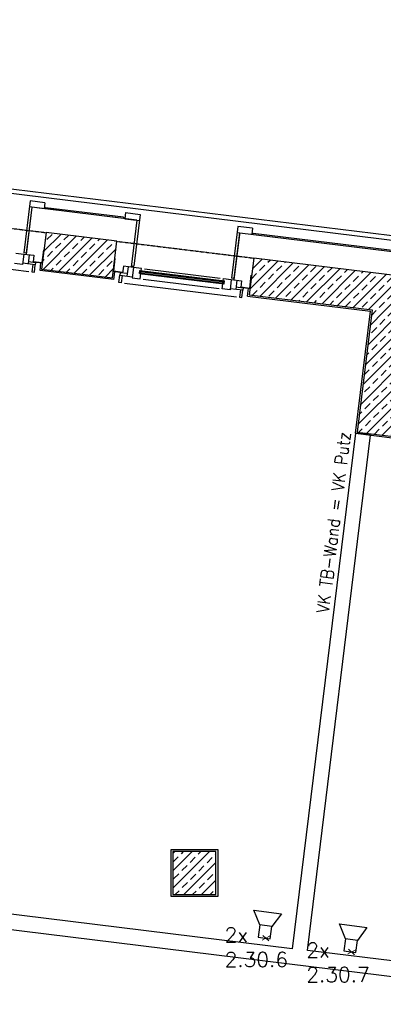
# Model space of a CAD drawing. Header units: millimetres. Extents: x -4577 to 1032787, y -66234 to 201209.
# Tile 210 of 256: x 10980 to 13935, y -7442 to 556. Entities that reach past the tile are written whole.
import ezdxf
from ezdxf.enums import TextEntityAlignment as Align

# ---------------------------------------------------------------- set-up
doc = ezdxf.new("R2010")
doc.units = ezdxf.units.MM
doc.linetypes.add('510_5_2OG_ELT_1004$0$11-07-22_DS_2OG$0$AUSGEZOGEN', pattern=[0])
doc.linetypes.add('510_5_2OG_ELT_1004$0$11-07-22_DS_2OG$0$VERDECKT2_S2', pattern=[0.17, 0.1, -0.07])
for name, color, linetype in [('510_5_2OG_ELT_1004$0$11-07-22_DS_2OG$0$Fassade', 8, '510_5_2OG_ELT_1004$0$11-07-22_DS_2OG$0$AUSGEZOGEN'), ('510_5_2OG_ELT_1004$0$11-07-22_DS_2OG$0$Mieterausbau', 8, '510_5_2OG_ELT_1004$0$11-07-22_DS_2OG$0$AUSGEZOGEN'), ('510_5_2OG_ELT_1004$0$11-07-22_DS_2OG$0$Nichttragende_Bauteile', 8, '510_5_2OG_ELT_1004$0$11-07-22_DS_2OG$0$AUSGEZOGEN'), ('510_5_2OG_ELT_1004$0$11-07-22_DS_2OG$0$Tragende_Bauteile', 8, '510_5_2OG_ELT_1004$0$11-07-22_DS_2OG$0$AUSGEZOGEN'), ('510_5_2OG_ELT_1004$0$E__FM_SP_3W', 143, 'Continuous')]:
    doc.layers.add(name, color=color, linetype=linetype)
doc.layers.add('510_5_2OG_ELT_1004$0$E__SYM3DPOS', color=2, linetype='Continuous', plot=False)
doc.styles.add('510_5_2OG_ELT_1004$0$Standard', font='simplex.shx')
pattern_1 = [(45, (1895.8, -66891.69), (-70.71068, 70.71068), []), (45, (1860.44, -66856.34), (-70.71068, 70.71068), [60, -35])]

# ---------------------------------------------------------------- blocks, each defined once
blk = doc.blocks.new('510_5_2OG_ELT_1004$0$I021')
for p, q in [((0.1, 0.05), (0.2125, 0.1125)), ((0.2125, 0.1125), (0.2125, -0.1125)), ((0.1, 0.05), (0, 0.05)), ((0, 0.05), (0, -0.05)), ((0.1, -0.05), (0.1, 0.05)), ((0, -0.05), (0.1, -0.05)), ((0.2125, -0.1125), (0.1, -0.05))]:
    blk.add_line(p, q)
blk = doc.blocks.new('510_5_2OG_ELT_1004')
at = {"layer": '510_5_2OG_ELT_1004$0$11-07-22_DS_2OG$0$Tragende_Bauteile', "linetype": 'Continuous'}
h = blk.add_hatch(dxfattribs=at)
h.set_pattern_fill('SCHRAFFUR_16', color=256, scale=1000, style=0, pattern_type=2)
h.set_pattern_definition(pattern_1)
h.paths.add_polyline_path([(11158.6, -1470.9), (11734.3, -1541.5), (11770.8, -1243.8), (11195.2, -1173.1)], flags=0)
h = blk.add_hatch(dxfattribs=at)
h.set_pattern_fill('SCHRAFFUR_16', color=256, scale=1000, style=0, pattern_type=2)
h.set_pattern_definition(pattern_1)
h.paths.add_polyline_path([(12845.9, -1678), (14141.2, -1837.1), (14177.8, -1539.3), (12882.5, -1380.3)], flags=0)
h = blk.add_hatch(dxfattribs=at)
h.set_pattern_fill('SCHRAFFUR_16', color=256, scale=1000, style=0, pattern_type=2)
h.set_pattern_definition(pattern_1)
h.paths.add_polyline_path([(13843.4, -1800.5), (13721.6, -2793.1), (14019.3, -2829.6), (14141.2, -1837.1)], flags=0)
h = blk.add_hatch(dxfattribs=at)
h.set_pattern_fill('SCHRAFFUR_16', color=256, scale=1000, style=0, pattern_type=2)
h.set_pattern_definition(pattern_1)
h.paths.add_polyline_path([(12225, -6550.6), (12575, -6550.6), (12575, -6200.6), (12225, -6200.6), (12225, -6282.4), (12225, -6408.5)], flags=0)
at = {"layer": '510_5_2OG_ELT_1004$0$11-07-22_DS_2OG$0$Fassade', "linetype": '510_5_2OG_ELT_1004$0$11-07-22_DS_2OG$0$AUSGEZOGEN'}
for p, q in [((14370.7, -1280.9), (-302.9, 520.8)), ((14375.1, -1245.3), (-298.5, 556.4)), ((11065.6, -915.4), (11013.8, -1337.1)), ((11184.7, -930), (11065.6, -915.4)), ((11184.7, -930), (11178.6, -979.6)), ((11079.4, -967.4), (11032.4, -1349.6)), ((11079.4, -967.4), (11033.7, -1339.6)), ((11178.6, -979.6), (11059.5, -965)), ((11933, -1072.3), (11079.4, -967.4)), ((11189.8, -970.9), (11188.5, -980.9)), ((11823.8, -1058.8), (11188.5, -980.9)), ((11825, -1048.9), (11189.8, -970.9)), ((11839.8, -1010.4), (11833.7, -1060.1)), ((11839.8, -1010.4), (11958.9, -1025.1)), ((11958.9, -1025.1), (11907.1, -1446.8)), ((11825, -1048.9), (11823.8, -1058.8)), ((11833.7, -1060.1), (11952.8, -1074.7)), ((11933, -1072.3), (11886, -1454.4)), ((12752.9, -1122.6), (12701.2, -1544.3)), ((12765.5, -1184.5), (12719.8, -1556.8)), ((12766.7, -1174.6), (12721, -1546.8)), ((12746.8, -1172.2), (14349.8, -1369)), ((12872, -1137.2), (12752.9, -1122.6)), ((12872, -1137.2), (12865.9, -1186.8)), ((12877.1, -1178.1), (12875.9, -1188)), ((12877.1, -1178.1), (14360.9, -1360.3)), ((10948.1, -1339.2), (11012.6, -1347.1)), ((11012.6, -1347.1), (11002.2, -1431.5)), ((11012.6, -1347.1), (11096, -1357.4)), ((11033.7, -1339.6), (11013.8, -1337.1)), ((11057.3, -1352.6), (11048.1, -1427.1)), ((11096, -1357.4), (11089.2, -1412.3)), ((11162.3, -1416.2), (11175.1, -1312)), ((11175.1, -1312), (11178.1, -1312.4)), ((10143.5, -1376.4), (11054.7, -1488.3)), ((11002.2, -1431.5), (10937.7, -1423.6)), ((11106.7, -1434.3), (11003.5, -1421.6)), ((11050.5, -1407.5), (11109.1, -1414.7)), ((11086.8, -1431.8), (11079.5, -1491.4)), ((11090.2, -1410.4), (11090.6, -1407.4)), ((11090.2, -1410.4), (11164.9, -1419.6)), ((11090.6, -1407.4), (11162.3, -1416.2)), ((11099.4, -1493.8), (11106.7, -1434.3)), ((11109.1, -1414.7), (11106.7, -1434.3)), ((11145.2, -1481.3), (11153, -1418.1)), ((11753.7, -1383.1), (11740.3, -1492.2)), ((11743.9, -1487.6), (11756.7, -1383.5)), ((11756.7, -1383.5), (11753.7, -1383.1)), ((11753.7, -1383.1), (11756.7, -1383.5)), ((11079.5, -1491.4), (11099.4, -1493.8)), ((11744.7, -1554.9), (11145.2, -1481.3)), ((11815.3, -1499.4), (11740.6, -1490.2)), ((11815.6, -1496.4), (11743.9, -1487.6)), ((11744.7, -1554.9), (11752.5, -1491.7)), ((11786.2, -1578.1), (11793.5, -1518.6)), ((11795.9, -1499), (11793.5, -1518.6)), ((11793.5, -1518.6), (11896.7, -1531.3)), ((11854.5, -1506.2), (11795.9, -1499)), ((11815.3, -1499.4), (11815.6, -1496.4)), ((11822.5, -1446.6), (11815.8, -1501.5)), ((11905.9, -1456.8), (11822.5, -1446.6)), ((11861.2, -1451.3), (11852.1, -1525.8)), ((11887.3, -1444.4), (11907.1, -1446.8)), ((11905.9, -1456.8), (11895.5, -1541.2)), ((11970.4, -1464.7), (11905.9, -1456.8)), ((11953.3, -1506), (11956.4, -1480.2)), ((11953.3, -1506), (12642.1, -1590.5)), ((11954, -1500), (12642.8, -1584.6)), ((11955.4, -1488.1), (12644.3, -1572.7)), ((11956.4, -1480.2), (12645.2, -1564.7)), ((11960, -1549.1), (11965.2, -1507.4)), ((11965.9, -1501.5), (11967.4, -1489.6)), ((11968.3, -1481.6), (11970.4, -1464.7)), ((11995.2, -1467.8), (12610.6, -1543.3)), ((12849.6, -1623.4), (12862.4, -1519.2)), ((12862.4, -1519.2), (12865.4, -1519.6)), ((11806.1, -1580.6), (11786.2, -1578.1)), ((11813.4, -1521), (11806.1, -1580.6)), ((11830.9, -1583.6), (12742, -1695.5)), ((11895.5, -1541.2), (11960, -1549.1)), ((11984.9, -1552.2), (12600.2, -1627.7)), ((12625, -1630.8), (12630.2, -1589.1)), ((12630.9, -1583.1), (12632.4, -1571.2)), ((12633.3, -1563.3), (12635.4, -1546.4)), ((12635.4, -1546.4), (12699.9, -1554.3)), ((12642.1, -1590.5), (12645.2, -1564.7)), ((12699.9, -1554.3), (12689.6, -1638.7)), ((12699.9, -1554.3), (12783.3, -1564.6)), ((12721, -1546.8), (12701.2, -1544.3)), ((12744.6, -1559.8), (12735.4, -1634.2)), ((12783.3, -1564.6), (12776.6, -1619.4)), ((12689.6, -1638.7), (12625, -1630.8)), ((12794, -1641.4), (12690.8, -1628.8)), ((12737.8, -1614.7), (12796.4, -1621.9)), ((12774.2, -1639), (12766.8, -1698.5)), ((12777.6, -1617.6), (12777.9, -1614.6)), ((12777.6, -1617.6), (12852.2, -1626.7)), ((12777.9, -1614.6), (12849.6, -1623.4)), ((12786.7, -1701), (12794, -1641.4)), ((12796.4, -1621.9), (12794, -1641.4)), ((12832.6, -1688.5), (12840.3, -1625.3)), ((12766.8, -1698.5), (12786.7, -1701)), ((12832.6, -1688.5), (13830.1, -1811)), ((13708.2, -2803.5), (13830.1, -1811)), ((13708.2, -2803.5), (14029.8, -2843))]:
    blk.add_line(p, q, dxfattribs=at)
at = {"layer": '510_5_2OG_ELT_1004$0$11-07-22_DS_2OG$0$Mieterausbau', "linetype": '510_5_2OG_ELT_1004$0$11-07-22_DS_2OG$0$AUSGEZOGEN'}
for p, q in [((13708.2, -2803.5), (13194.2, -6990.1)), ((13318.2, -7005.3), (13832.3, -2818.7)), ((13832.3, -2818.7), (13708.2, -2803.5)), ((13194.2, -6990.1), (10617.9, -6673.7)), ((10602.6, -6797.8), (15848.3, -7441.9)), ((15863.5, -7317.8), (13318.2, -7005.3))]:
    blk.add_line(p, q, dxfattribs=at)
at = {"layer": '510_5_2OG_ELT_1004$0$11-07-22_DS_2OG$0$Nichttragende_Bauteile', "linetype": '510_5_2OG_ELT_1004$0$11-07-22_DS_2OG$0$AUSGEZOGEN'}
for p, q in [((12210, -6185.6), (12590, -6185.6)), ((12210, -6565.6), (12210, -6185.6)), ((12590, -6185.6), (12590, -6565.6)), ((12590, -6565.6), (12210, -6565.6))]:
    blk.add_line(p, q, dxfattribs=at)
at = {"layer": '510_5_2OG_ELT_1004$0$11-07-22_DS_2OG$0$Tragende_Bauteile', "linetype": '510_5_2OG_ELT_1004$0$11-07-22_DS_2OG$0$VERDECKT2_S2'}
for p, q in [((10083.5, -1036.6), (11195.2, -1173.1)), ((11770.8, -1243.8), (12882.5, -1380.3))]:
    blk.add_line(p, q, dxfattribs=at)
at = {"layer": '510_5_2OG_ELT_1004$0$11-07-22_DS_2OG$0$Tragende_Bauteile', "linetype": '510_5_2OG_ELT_1004$0$11-07-22_DS_2OG$0$AUSGEZOGEN'}
for p, q in [((11195.2, -1173.1), (11158.6, -1470.9)), ((11770.8, -1243.8), (11195.2, -1173.1)), ((11734.3, -1541.5), (11770.8, -1243.8)), ((12882.5, -1380.3), (12845.9, -1678)), ((14177.8, -1539.3), (12882.5, -1380.3)), ((11158.6, -1470.9), (11734.3, -1541.5)), ((12845.9, -1678), (13843.4, -1800.5)), ((13843.4, -1800.5), (13721.6, -2793.1)), ((13721.6, -2793.1), (14019.3, -2829.6)), ((12575, -6200.6), (12225, -6200.6)), ((12225, -6200.6), (12225, -6282.4)), ((12575, -6550.6), (12575, -6200.6)), ((12225, -6282.4), (12225, -6408.5)), ((12225, -6408.5), (12225, -6550.6)), ((12225, -6550.6), (12575, -6550.6))]:
    blk.add_line(p, q, dxfattribs=at)
at = {"layer": '510_5_2OG_ELT_1004$0$E__FM_SP_3W', "linetype": 'Continuous', "lineweight": 25}
ref = blk.add_blockref('510_5_2OG_ELT_1004$0$I021', (12967.3, -6902.9), dxfattribs=dict(at, xscale=999.9999999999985, yscale=1000, zscale=999.9999999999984, rotation=82.41857096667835))
ref.add_attrib('EC_3DPOS', 'x', dxfattribs={"layer": '510_5_2OG_ELT_1004$0$E__SYM3DPOS', "linetype": 'Continuous', "lineweight": 0, "height": 80, "rotation": 82.41857, "style": '510_5_2OG_ELT_1004$0$Standard'}).set_placement((12967.3, -6902.9), align=Align.MIDDLE)
ref = blk.add_blockref('510_5_2OG_ELT_1004$0$I021', (13663, -7014.7), dxfattribs=dict(at, xscale=999.9999999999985, yscale=1000, zscale=999.9999999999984, rotation=82.41857096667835))
ref.add_attrib('EC_3DPOS', 'x', dxfattribs={"layer": '510_5_2OG_ELT_1004$0$E__SYM3DPOS', "linetype": 'Continuous', "lineweight": 0, "height": 80, "rotation": 82.41857, "style": '510_5_2OG_ELT_1004$0$Standard'}).set_placement((13663, -7014.7), align=Align.MIDDLE)
at = {"layer": '510_5_2OG_ELT_1004$0$11-07-22_DS_2OG$0$Mieterausbau', "linetype": '510_5_2OG_ELT_1004$0$11-07-22_DS_2OG$0$AUSGEZOGEN', "style": '510_5_2OG_ELT_1004$0$Standard', "width": 0.786835}
blk.add_text('VK TB-Wand = VK Putz', height=100, rotation=83, dxfattribs=at).set_placement((13491.4, -4268), (13671.8, -2799), align=Align.FIT)
at = {"layer": '510_5_2OG_ELT_1004$0$E__FM_SP_3W', "linetype": 'Continuous', "lineweight": 25, "char_height": 120, "width": 2427.901, "attachment_point": 1, "style": '510_5_2OG_ELT_1004$0$Standard'}
for s, insert in [('2x\\P2.30.6', (12646.4, -6817.8)), ('2x\\P2.30.7', (13310.3, -6940.9))]:
    blk.add_mtext(s, dxfattribs=dict(at, insert=insert))

msp = doc.modelspace()

# ---------------------------------------------------------------- block references
msp.add_blockref('510_5_2OG_ELT_1004', (0, -0.1))

doc.saveas('drawing.dxf')
